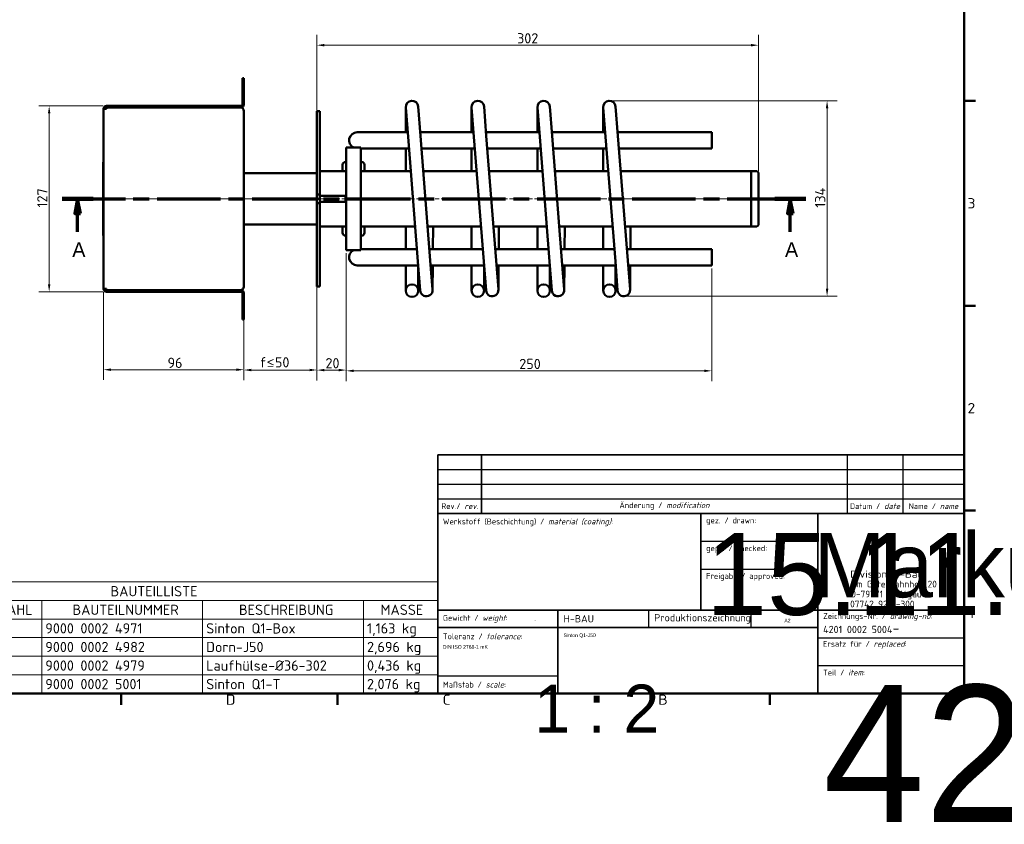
# Model space of a CAD drawing. Header units: millimetres. Extents: x 17 to 1979, y -74 to 835.
# Tile 6 of 8: x 527 to 1200, y -74 to 475. Entities that reach past the tile are written whole.
import ezdxf
from ezdxf.enums import TextEntityAlignment as Align

# ---------------------------------------------------------------- set-up
doc = ezdxf.new("R2018")
doc.units = ezdxf.units.MM
doc.header["$LTSCALE"] = 2
doc.linetypes.add('CHAIN', pattern=[0.3543, 0.2362, -0.0295, 0.0591, -0.0295])
for name, color, linetype, lineweight in [('Bemaßung', 7, 'Continuous', 15), ('Mittellinie', 7, 'Continuous', 20), ('Rahmen', 7, 'Continuous', 50), ('Schnittlinie', 7, 'CHAIN', 70), ('Sichtbar', 7, 'Continuous', 50), ('Symbol', 7, 'Continuous', 18), ('Titelblock', 7, 'Continuous', 30)]:
    doc.layers.add(name, color=color, linetype=linetype, lineweight=lineweight)
doc.styles.add('Notiztext (DIN)', font='isocpeur.ttf')
doc.styles.add('PohlCon Text gedehnt 110%', font='isocpeur.ttf', dxfattribs={"width": 1.1})
doc.styles.add('PohlCon Text normal (DIN)', font='isocpeur.ttf')
doc.styles.add('PohlCon Text Überschrift (DIN)', font='txt')
doc.styles.get("Standard").update_dxf_attribs({"font": 'isocpeur.ttf'})
doc.styles.add('Textstil14', font='isocpeur.ttf')
doc.dimstyles.new('POHLCON (DIN)', dxfattribs={"dimscale": 2, "dimtxt": 3.5, "dimasz": 2.55, "dimexe": 3.5, "dimexo": 1.1, "dimgap": 0.6, "dimtad": 1, "dimrnd": 1e-08, "dimtxsty": 'PohlCon Text normal (DIN)', "dimcen": 0.09, "dimdle": 10, "dimclrd": 256, "dimclre": 256, "dimclrt": 256, "dimadec": 1, "dimazin": 2, "dimtfac": 0.771429, "dimtmove": 0, "dimatfit": 3, "dimfxl": 1, "dimtolj": 1, "dimlwd": -1, "dimlwe": -1, "dimarcsym": 0})

# ---------------------------------------------------------------- blocks, each defined once
blk = doc.blocks.new('Ränder Vorgaberahmen')
at = {"layer": 'Rahmen'}
for p, q in [((586.5, 210), (590.4, 210)), ((586.5, 140), (590.4, 140)), ((586.5, 70), (590.4, 70)), ((298.25, 7.5), (298.25, 3.6)), ((372.19, 7.5), (372.19, 3.6)), ((446.12, 7.5), (446.12, 3.6)), ((520.06, 7.5), (520.06, 3.6))]:
    blk.add_line(p, q, dxfattribs=at)
at = {"layer": 'Rahmen', "flags": 128}
blk.add_lwpolyline([(12.5, 7.5), (12.5, 412.5), (586.5, 412.5), (586.5, 7.5), (12.5, 7.5)], dxfattribs=at)
at = {"layer": 'Symbol', "char_height": 3.5, "attachment_point": 7, "style": 'PohlCon Text gedehnt 110%'}
for s, insert in [('3', (587.63, 173.25)), ('2', (587.63, 103.25)), ('1', (588.02, 33.25)), ('D', (334.01, 3.6)), ('C', (408.14, 3.6)), ('B', (481.89, 3.6)), ('A', (555.63, 3.6))]:
    blk.add_mtext(s, dxfattribs=dict(at, insert=insert))
blk = doc.blocks.new('Schriftfelder Schriftkopf PohlCon Fertigung_01')
at = {"layer": 'Titelblock', "lineweight": 35}
for p, q in [((98.36, 159.41), (98.36, 179.41)), ((98.36, 179.41), (278.36, 179.41)), ((113.36, 179.41), (113.36, 159.41)), ((278.36, 159.41), (98.36, 159.41)), ((98.36, 159.41), (98.36, 97.91)), ((188.36, 159.41), (188.36, 126.41)), ((228.36, 97.91), (228.36, 159.41)), ((278.36, 97.91), (278.36, 159.41)), ((98.36, 126.41), (278.36, 126.41)), ((139.36, 126.41), (139.36, 97.91)), ((228.36, 120.41), (98.36, 120.41)), ((98.36, 97.91), (278.36, 97.91))]:
    blk.add_line(p, q, dxfattribs=at)
at = {"layer": 'Titelblock', "lineweight": 25}
for p, q in [((238.36, 179.41), (238.36, 159.41)), ((257.36, 179.41), (257.36, 159.41)), ((98.36, 174.41), (278.36, 174.41)), ((98.36, 169.41), (278.36, 169.41)), ((98.36, 164.41), (278.36, 164.41)), ((188.36, 149.91), (228.36, 149.91)), ((188.36, 140.41), (228.36, 140.41)), ((170.36, 126.41), (170.36, 120.41)), ((205.36, 126.41), (205.36, 120.41)), ((228.36, 116.91), (278.36, 116.91)), ((228.36, 107.41), (278.36, 107.41)), ((98.36, 103.91), (139.36, 103.91))]:
    blk.add_line(p, q, dxfattribs=at)
at = {"layer": 'Titelblock'}
blk.add_line((278.36, 179.41), (278.36, 159.41), dxfattribs=at)
at = {"layer": 'Titelblock', "style": 'Textstil14'}
for s, p in [('gez. / drawn:', (190.11, 157.03)), ('gepr. / checked:', (190.13, 147.53)), ('Freigabe / approved:', (190.11, 138.03))]:
    blk.add_text(s, height=2, dxfattribs=at).set_placement(p, align=Align.MIDDLE_LEFT)
at = {"layer": 'Titelblock', "style": 'PohlCon Text normal (DIN)'}
for s, insert, char_height, attachment_point in [('\\fISOCPEUR|b0|i0;\\H2.0000;Rev./ \\fISOCPEUR|b0|i1;\\H2.0000;rev.', (105.86, 161.91), 2, 5), ('\\fISOCPEUR|b0|i0;\\H2.0000;Änderung / \\fISOCPEUR|b0|i1;\\H2.0000;modification', (175.86, 161.91), 2, 5), ('\\fISOCPEUR|b0|i0;\\H2.0000;Datum / \\fISOCPEUR|b0|i1;\\H2.0000;date', (247.86, 161.91), 2, 5), ('\\fISOCPEUR|b0|i0;\\H2.0000;Name / \\fISOCPEUR|b0|i1;\\H2.0000;name', (267.86, 161.91), 2, 5), ('\\fISOCPEUR|b0|i0;\\H2.0000;Werkstoff (Beschichtung) / \\fISOCPEUR|b0|i1;\\H2.0000;material (coating)\\fISOCPEUR|b0|i0;\\H2.0000;:', (100.11, 157.66), 2, 1), ('\\fISOCPEUR|b0|i0;\\H2.0000;Gewicht / \\fISOCPEUR|b0|i1;\\H2.0000;weight\\fISOCPEUR|b0|i0;\\H2.0000;:', (100.11, 123.41), 2, 4), ('\\fISOCPEUR|b0|i0;\\H2.5000;H-BAU', (141.36, 123.41), 2.5, 4), ('\\fISOCPEUR|b0|i0;\\H2.5000;Produktionszeichnung', (172.36, 123.41), 2.5, 4), ('\\fISOCPEUR|b0|i0;\\H2.0000;Zeichnungs-Nr. / \\fISOCPEUR|b0|i1;\\H2.0000;drawing-no\\fISOCPEUR|b0|i0;\\H2.0000;:', (230.11, 124.03), 2, 4), ('\\fISOCPEUR|b0|i0;\\H2.0000;Toleranz / \\fISOCPEUR|b0|i1;\\H2.0000;tolerance\\fISOCPEUR|b0|i0;\\H2.0000;:', (100.11, 118.41), 2, 1), ('\\fISOCPEUR|b0|i0;\\H2.0000;Ersatz für / \\fISOCPEUR|b0|i1;\\H2.0000;replaced\\fISOCPEUR|b0|i0;\\H2.0000;:', (230.11, 114.53), 2, 4), ('\\fISOCPEUR|b0|i0;\\H2.0000;Teil / \\fISOCPEUR|b0|i1;\\H2.0000;item\\fISOCPEUR|b0|i0;\\H2.0000;:', (230.11, 105.03), 2, 4), ('\\fISOCPEUR|b0|i0;\\H2.0000;Maßstab / \\fISOCPEUR|b0|i1;\\H2.0000;scale\\fISOCPEUR|b0|i0;\\H2.0000;:', (100.11, 100.91), 2, 4)]:
    blk.add_mtext(s, dxfattribs=dict(at, insert=insert, char_height=char_height, attachment_point=attachment_point))
at = {"layer": 'Titelblock', "attachment_point": 1, "style": 'PohlCon Text normal (DIN)'}
for s, insert, char_height, line_spacing_factor in [('\\fISOCPEUR|b0|i0;\\W1.10;\\H2.5000;Division H-Bau', (239.36, 139.91), 2.5, 0.3), ('\\fISOCPEUR|b0|i0;\\H2.3000;Am Güterbahnhof 20\\P\\fISOCPEUR|b0|i0;\\H2.3000;D-79771 Klettgau\\P\\fISOCPEUR|b0|i0;\\H2.3000;07742 9215-300', (239.36, 136.41), 2.3, 0.886957)]:
    blk.add_mtext(s, dxfattribs=dict(at, insert=insert, char_height=char_height, line_spacing_factor=line_spacing_factor))
at = {"layer": 'Titelblock', "insert": (230.11, 120.26), "char_height": 3.5, "width": 46.75, "attachment_point": 4, "style": 'PohlCon Text normal (DIN)'}
blk.add_mtext('\\fISOCPEUR|b0|i0;\\H2.5000;4201 0002 5004\\fISOCPEUR|b0|i0;\\H3.5000;-', dxfattribs=at)
at = {"layer": 'Titelblock', "lineweight": 30, "flags": 1}
blk.add_attdef('DATEINAME_UND_PFAD', text='', height=2, rotation=90, dxfattribs=at).set_placement((281.06, 98.86), align=Align.TOP_LEFT)
at = {"layer": 'Titelblock', "lineweight": 30, "flags": 104}
for tag, height, p in [('<Rev_3>', 2, (105.86, 176.91)), ('<Änderungsdatum_3>', 2, (247.86, 176.91)), ('<Änderung_3_Name>', 2, (267.86, 176.91)), ('<Rev_2>', 2, (105.86, 171.91)), ('<Änderungsdatum_2>', 2, (247.86, 171.91)), ('<Änderung_2_Name>', 2, (267.86, 171.91)), ('<Rev_1>', 2, (105.86, 166.91)), ('<Änderungsdatum_1>', 2, (247.86, 166.91)), ('<Änderung_1_Name>', 2, (267.86, 166.91)), ('MASSE\\P3;', 2, (131.36, 123.49)), ('Blattgröße', 2.5, (216.86, 123.41)), ('Anfänglicher_Ansichtsmaßstab', 2.5, (131.36, 100.91))]:
    blk.add_attdef(tag, text='', height=height, dxfattribs=at).set_placement(p, align=Align.MIDDLE_CENTER)
for tag, height, p in [('<Änderung_3>', 2, (115.11, 176.91)), ('<Änderung_2>', 2, (115.11, 171.91)), ('<Änderung_1>', 2, (115.11, 166.91)), ('ERSTELLUNGSDATUM', 2, (190.11, 152.76)), ('KONTROLLDATUM', 2, (190.11, 143.26)), ('GENEHM.DAT._KONSTR.', 2, (190.11, 133.76)), ('Ersatz_für', 2, (230.11, 110.26)), ('<Teil/Item>', 2.5, (230.11, 100.76))]:
    blk.add_attdef(tag, text='', height=height, dxfattribs=at).set_placement(p, align=Align.MIDDLE_LEFT)
for tag, height, p in [('MATERIAL', 2, (100.4, 153.11)), ('<Material_2_eingeben>', 2.2, (100.4, 149.01)), ('<Material_3_eingeben>', 2.2, (100.4, 144.91)), ('<Material_4_eingeben>', 2.2, (100.4, 139.91)), ('<Material_5_eingeben>', 2.2, (100.4, 135.61)), ('<Material_6_eingeben>', 2.2, (100.4, 131.31)), ('TITEL', 2.5, (141.36, 118.41)), ('<Toleranz_1>', 2, (100.11, 114.41)), ('<Titel_2_eingeben>', 2.5, (141.36, 114.41)), ('<Toleranz_2>', 2, (100.11, 110.91)), ('<Titel_3_eingeben>', 2.5, (141.36, 110.41)), ('<Toleranz_3>', 2, (100.11, 107.41)), ('<Titel_Englisch>', 2.25, (141.36, 106.11)), ('<Titel_2_Englisch>', 2.25, (141.36, 102.11))]:
    blk.add_attdef(tag, text='', height=height, dxfattribs=at).set_placement(p, align=Align.TOP_LEFT)
for tag, p in [('AUTOR', (226.86, 152.76)), ('KONTROLLIERT_VON', (226.86, 143.26)), ('KONSTR._GEN._VON', (226.86, 133.76))]:
    blk.add_attdef(tag, text='', height=2, dxfattribs=at).set_placement(p, align=Align.MIDDLE_RIGHT)
blk = doc.blocks.new('2DTransSchnitt0')
at = {"layer": 'Schnittlinie', "linetype": 'CHAIN', "ltscale": 45.85603}
blk.add_line((278.02, 176.51), (532.37, 176.51), dxfattribs=at)
at = {"layer": 'Schnittlinie', "linetype": 'Continuous', "lineweight": 140}
for p, q in [((278.02, 176.51), (288.66, 176.51)), ((521.72, 176.51), (532.37, 176.51))]:
    blk.add_line(p, q, dxfattribs=at)
at = {"layer": 'Schnittlinie', "linetype": 'Continuous'}
for p, q in [((283.34, 176.51), (282.34, 171.51)), ((283.34, 171.51), (283.34, 176.51)), ((284.34, 171.51), (283.34, 176.51)), ((527.04, 176.51), (526.04, 171.51)), ((527.04, 171.51), (527.04, 176.51)), ((528.04, 171.51), (527.04, 176.51)), ((282.34, 171.51), (284.34, 171.51)), ((283.34, 165.19), (283.34, 171.51)), ((526.04, 171.51), (528.04, 171.51)), ((527.04, 165.19), (527.04, 171.51))]:
    blk.add_line(p, q, dxfattribs=at)
at = {"layer": 'Schnittlinie', "linetype": 'Continuous', "flags": 128}
for points in [[(284.34, 171.51), (283.34, 176.51), (282.34, 171.51), (284.34, 171.51)], [(528.04, 171.51), (527.04, 176.51), (526.04, 171.51), (528.04, 171.51)]]:
    blk.add_lwpolyline(points, dxfattribs=at)
at = {"layer": 'Schnittlinie'}
for points in [[(284.34, 171.51), (283.34, 176.51), (282.34, 171.51), (284.34, 171.51)], [(528.04, 171.51), (527.04, 176.51), (526.04, 171.51), (528.04, 171.51)]]:
    blk.add_solid(points, dxfattribs=at)
at = {"layer": 'Schnittlinie', "char_height": 5, "attachment_point": 7, "style": 'PohlCon Text Überschrift (DIN)'}
for insert in [(281.54, 156.69), (525.24, 156.69)]:
    blk.add_mtext('A', dxfattribs=dict(at, insert=insert))
blk = doc.blocks.new('*D9')
at = {"layer": 'Bemaßung', "transparency": 16777216}
for p, q in [((730.38, 292.83), (730.38, 229.03)), ((680.38, 270.83), (680.38, 229.03)), ((685.48, 236.03), (725.28, 236.03))]:
    blk.add_line(p, q, dxfattribs=at)
for points in [[(685.48, 236.88), (685.48, 235.18), (680.38, 236.03)], [(725.28, 236.88), (725.28, 235.18), (730.38, 236.03)]]:
    blk.add_solid(points, dxfattribs=at)
at = {"layer": 'Defpoints', "color": 0, "transparency": 16777216}
for p in [(730.38, 295.03), (680.38, 273.03), (730.38, 236.03)]:
    blk.add_point(p, dxfattribs=at)
at = {"layer": 'Bemaßung', "transparency": 16777216, "insert": (691.31, 244.79), "char_height": 7, "attachment_point": 1, "style": 'PohlCon Text normal (DIN)'}
blk.add_mtext('\\A1;\\fISOCPEUR|b0|i0;f\\fCambria Math|b0|i0;≤\\fISOCPEUR|b0|i0;50', dxfattribs=at)
blk = doc.blocks.new('*D10')
at = {"layer": 'Bemaßung', "transparency": 16777216}
for p, q in [((750.38, 315.83), (750.38, 228.97)), ((730.38, 292.83), (730.38, 228.97)), ((735.48, 235.97), (745.28, 235.97))]:
    blk.add_line(p, q, dxfattribs=at)
for points in [[(735.48, 236.82), (735.48, 235.12), (730.38, 235.97)], [(745.28, 236.82), (745.28, 235.12), (750.38, 235.97)]]:
    blk.add_solid(points, dxfattribs=at)
at = {"layer": 'Defpoints', "color": 0, "transparency": 16777216}
for p in [(750.38, 318.03), (730.38, 295.03), (750.38, 235.97)]:
    blk.add_point(p, dxfattribs=at)
at = {"layer": 'Bemaßung', "transparency": 16777216, "insert": (736.18, 244.17), "char_height": 7, "attachment_point": 1, "style": 'PohlCon Text normal (DIN)'}
blk.add_mtext('\\A1;20', dxfattribs=at)
blk = doc.blocks.new('*D11')
at = {"layer": 'Bemaßung', "transparency": 16777216}
for p, q in [((750.38, 315.83), (750.38, 228.47)), ((1000.38, 305.33), (1000.38, 228.47)), ((755.48, 235.47), (995.28, 235.47))]:
    blk.add_line(p, q, dxfattribs=at)
for points in [[(755.48, 236.32), (755.48, 234.62), (750.38, 235.47)], [(995.28, 236.32), (995.28, 234.62), (1000.38, 235.47)]]:
    blk.add_solid(points, dxfattribs=at)
at = {"layer": 'Defpoints', "color": 0, "transparency": 16777216}
for p in [(750.38, 318.03), (1000.38, 307.53), (1000.38, 235.47)]:
    blk.add_point(p, dxfattribs=at)
at = {"layer": 'Bemaßung', "transparency": 16777216, "insert": (868.73, 243.67), "char_height": 7, "attachment_point": 1, "style": 'PohlCon Text normal (DIN)'}
blk.add_mtext('\\A1;250', dxfattribs=at)
blk = doc.blocks.new('*D12')
at = {"layer": 'Bemaßung', "transparency": 16777216}
for p, q in [((730.38, 413.23), (730.38, 465.03)), ((1032.38, 372.23), (1032.38, 465.03)), ((735.48, 458.03), (1027.28, 458.03))]:
    blk.add_line(p, q, dxfattribs=at)
for points in [[(735.48, 458.88), (735.48, 457.18), (730.38, 458.03)], [(1027.28, 458.88), (1027.28, 457.18), (1032.38, 458.03)]]:
    blk.add_solid(points, dxfattribs=at)
at = {"layer": 'Defpoints', "color": 0, "transparency": 16777216}
for p in [(1032.38, 458.03), (730.38, 411.03), (1032.38, 370.03)]:
    blk.add_point(p, dxfattribs=at)
at = {"layer": 'Bemaßung', "transparency": 16777216, "insert": (867.23, 466.23), "char_height": 7, "attachment_point": 1, "style": 'PohlCon Text normal (DIN)'}
blk.add_mtext('\\A1;302', dxfattribs=at)
blk = doc.blocks.new('*D13')
at = {"layer": 'Bemaßung', "transparency": 16777216}
for p, q in [((584.38, 289.33), (584.38, 229.23)), ((680.38, 270.83), (680.38, 229.23)), ((675.28, 236.23), (589.48, 236.23))]:
    blk.add_line(p, q, dxfattribs=at)
for points in [[(589.48, 237.08), (589.48, 235.38), (584.38, 236.23)], [(675.28, 237.08), (675.28, 235.38), (680.38, 236.23)]]:
    blk.add_solid(points, dxfattribs=at)
at = {"layer": 'Defpoints', "color": 0, "transparency": 16777216}
for p in [(584.38, 291.53), (680.38, 273.03), (584.38, 236.23)]:
    blk.add_point(p, dxfattribs=at)
at = {"layer": 'Bemaßung', "transparency": 16777216, "insert": (628.18, 244.43), "char_height": 7, "attachment_point": 1, "style": 'PohlCon Text normal (DIN)'}
blk.add_mtext('\\A1;96', dxfattribs=at)
blk = doc.blocks.new('*D18')
at = {"layer": 'Bemaßung', "transparency": 16777216}
for p, q in [((932.58, 420.03), (1086.22, 420.03)), ((1079.22, 291.52), (1079.22, 414.93)), ((942.42, 286.42), (1086.22, 286.42))]:
    blk.add_line(p, q, dxfattribs=at)
for points in [[(1078.37, 414.93), (1080.07, 414.93), (1079.22, 420.03)], [(1078.37, 291.52), (1080.07, 291.52), (1079.22, 286.42)]]:
    blk.add_solid(points, dxfattribs=at)
at = {"layer": 'Defpoints', "color": 0, "transparency": 16777216}
for p in [(930.38, 420.03), (1079.22, 420.03), (940.22, 286.42)]:
    blk.add_point(p, dxfattribs=at)
at = {"layer": 'Bemaßung', "transparency": 16777216, "insert": (1071.02, 346.92), "char_height": 7, "attachment_point": 1, "rotation": 90, "style": 'PohlCon Text normal (DIN)'}
blk.add_mtext('\\A1;134', dxfattribs=at)
blk = doc.blocks.new('*D25')
at = {"layer": 'Bemaßung', "transparency": 16777216}
for p, q in [((584.18, 416.53), (540.24, 416.53)), ((547.24, 294.63), (547.24, 411.43)), ((584.18, 289.53), (540.24, 289.53))]:
    blk.add_line(p, q, dxfattribs=at)
for points in [[(546.39, 411.43), (548.09, 411.43), (547.24, 416.53)], [(546.39, 294.63), (548.09, 294.63), (547.24, 289.53)]]:
    blk.add_solid(points, dxfattribs=at)
at = {"layer": 'Defpoints', "color": 0, "transparency": 16777216}
for p in [(547.24, 416.53), (586.38, 416.53), (586.38, 289.53)]:
    blk.add_point(p, dxfattribs=at)
at = {"layer": 'Bemaßung', "transparency": 16777216, "insert": (539.04, 347.08), "char_height": 7, "attachment_point": 1, "rotation": 90, "style": 'PohlCon Text normal (DIN)'}
blk.add_mtext('\\A1;127', dxfattribs=at)
blk = doc.blocks.new('BAUTEILLISTE')
at = {"layer": 'Symbol'}
for p, q in [((406.5, 45.59), (211.1, 45.59)), ((211.1, 45.59), (211.1, 39.24)), ((406.5, 45.59), (406.5, 39.24)), ((406.5, 39.24), (211.1, 39.24)), ((211.1, 39.24), (211.1, 32.89)), ((246.1, 39.24), (246.1, 32.89)), ((271.1, 39.24), (271.1, 32.89)), ((326.1, 39.24), (326.1, 32.89)), ((381.1, 39.24), (381.1, 32.89)), ((406.5, 39.24), (406.5, 32.89)), ((406.5, 32.89), (211.1, 32.89)), ((211.1, 32.89), (211.1, 7.5)), ((246.1, 32.89), (246.1, 7.5)), ((271.1, 32.89), (271.1, 7.5)), ((326.1, 32.89), (326.1, 7.5)), ((381.1, 32.89), (381.1, 7.5)), ((406.5, 32.89), (406.5, 7.5)), ((406.5, 26.55), (211.1, 26.55)), ((406.5, 20.2), (211.1, 20.2)), ((406.5, 13.85), (211.1, 13.85)), ((406.5, 7.5), (211.1, 7.5))]:
    blk.add_line(p, q, dxfattribs=at)
at = {"layer": 'Symbol', "char_height": 3.5, "attachment_point": 7, "style": 'Notiztext (DIN)'}
for s, insert in [('BAUTEILLISTE', (294.59, 40.67)), ('OBJEKT', (221.03, 34.32)), ('ANZAHL', (250.33, 34.32)), ('BAUTEILNUMMER', (281.59, 34.32)), ('BESCHREIBUNG', (338.51, 34.32)), ('MASSE', (386.93, 34.32)), ('1', (228.02, 27.97)), ('1', (258.02, 27.97)), ('9000 0002 4971', (272.3, 27.97)), ('Sinton Q1-Box', (327.3, 27.97)), ('1,163 kg', (382.3, 26.92)), ('2', (227.68, 21.62)), ('1', (258.02, 21.62)), ('9000 0002 4982', (272.3, 21.62)), ('Dorn-J50', (327.3, 21.62)), ('2,696 kg', (382.3, 20.57)), ('Laufhülse-Ø36-302', (327.3, 15.27)), ('3', (227.68, 15.27)), ('1', (258.02, 15.27)), ('9000 0002 4979', (272.3, 15.27)), ('0,436 kg', (382.3, 14.22)), ('4', (227.5, 8.92)), ('1', (258.02, 8.92)), ('9000 0002 5001', (272.3, 8.92)), ('Sinton Q1-T', (327.3, 8.92)), ('2,076 kg', (382.3, 7.88))]:
    blk.add_mtext(s, dxfattribs=dict(at, insert=insert))

msp = doc.modelspace()

# ---------------------------------------------------------------- linework, layer by layer
at = {"layer": 'Mittellinie', "linetype": 'CHAIN', "ltscale": 23.990969}
msp.add_line((1030.713, 353.029), (581.378, 353.029), dxfattribs=at)
at = {"layer": 'Sichtbar'}
for p, q in [((680.378, 435.529), (679.378, 435.529)), ((679.378, 433.029), (679.378, 435.529)), ((679.378, 417.529), (679.378, 433.029)), ((680.378, 435.529), (680.378, 433.029)), ((680.378, 417.529), (680.378, 433.029)), ((584.378, 414.529), (586.378, 414.529)), ((584.378, 291.529), (584.378, 414.529)), ((678.378, 416.529), (586.378, 416.529)), ((586.378, 415.529), (677.878, 415.529)), ((586.378, 415.529), (586.378, 414.529)), ((678.378, 415.529), (677.878, 415.529)), ((679.378, 415.529), (678.378, 415.529)), ((679.378, 415.529), (679.378, 415.029)), ((680.378, 413.029), (680.378, 293.029)), ((732.378, 413.029), (730.378, 413.029)), ((730.378, 411.029), (730.378, 413.029)), ((730.378, 411.029), (730.378, 356.029)), ((732.378, 413.029), (732.378, 411.029)), ((732.378, 411.029), (732.378, 356.029)), ((791.128, 415.779), (791.128, 398.529)), ((791.141, 415.446), (792.71, 395.507)), ((801.184, 396.174), (799.615, 416.113)), ((836.128, 415.779), (836.128, 398.529)), ((836.141, 415.446), (837.71, 395.507)), ((846.184, 396.174), (844.615, 416.113)), ((881.128, 415.779), (881.128, 398.529)), ((881.141, 415.446), (882.71, 395.507)), ((891.184, 396.174), (889.615, 416.113)), ((926.128, 415.779), (926.128, 398.529)), ((926.141, 415.446), (927.71, 395.507)), ((936.184, 396.174), (934.615, 416.113)), ((730.378, 403.029), (730.308, 403.029)), ((730.308, 303.029), (730.308, 403.029)), ((782.878, 398.529), (757.878, 398.529)), ((792.472, 398.529), (782.878, 398.529)), ((837.472, 398.529), (800.998, 398.529)), ((882.472, 398.529), (845.998, 398.529)), ((927.472, 398.529), (890.998, 398.529)), ((1000.378, 398.529), (935.998, 398.529)), ((1000.378, 398.529), (1000.378, 387.529)), ((799.418, 310.271), (792.71, 395.507)), ((807.892, 310.938), (801.184, 396.174)), ((844.418, 310.271), (837.71, 395.507)), ((852.892, 310.938), (846.184, 396.174)), ((889.418, 310.271), (882.71, 395.507)), ((897.892, 310.938), (891.184, 396.174)), ((934.418, 310.271), (927.71, 395.507)), ((942.892, 310.938), (936.184, 396.174)), ((750.378, 318.029), (750.378, 388.029)), ((750.378, 388.029), (760.378, 388.029)), ((760.378, 388.029), (760.378, 318.029)), ((760.378, 387.529), (782.878, 387.529)), ((793.338, 387.529), (782.878, 387.529)), ((791.128, 387.529), (791.128, 372.029)), ((838.338, 387.529), (801.864, 387.529)), ((836.128, 387.529), (836.128, 372.029)), ((883.338, 387.529), (846.864, 387.529)), ((881.128, 387.529), (881.128, 372.029)), ((928.338, 387.529), (891.864, 387.529)), ((926.128, 387.529), (926.128, 372.029)), ((1000.378, 387.529), (936.864, 387.529)), ((584.378, 378.029), (584.278, 378.029)), ((584.278, 328.029), (584.278, 378.029)), ((750.078, 378.279), (749.878, 378.279)), ((760.878, 378.279), (760.678, 378.279)), ((680.378, 370.629), (730.308, 370.629)), ((750.378, 372.029), (732.378, 372.029)), ((747.878, 376.279), (747.878, 372.029)), ((750.378, 373.279), (750.078, 373.279)), ((760.678, 373.279), (760.378, 373.279)), ((794.558, 372.029), (760.378, 372.029)), ((762.878, 372.029), (762.878, 376.279)), ((839.558, 372.029), (803.084, 372.029)), ((884.558, 372.029), (848.084, 372.029)), ((929.558, 372.029), (893.084, 372.029)), ((1027.378, 372.029), (938.084, 372.029)), ((1027.378, 334.029), (1027.378, 372.029)), ((1027.378, 334.029), (1027.378, 372.029)), ((1027.378, 372.029), (1030.378, 372.029)), ((1032.378, 370.029), (1032.378, 336.029)), ((730.378, 353.029), (730.378, 356.029)), ((730.378, 356.029), (732.378, 356.029)), ((732.378, 353.029), (730.378, 353.029)), ((730.378, 350.029), (730.378, 353.029)), ((732.378, 356.029), (732.378, 353.029)), ((732.378, 355.029), (749.842, 355.029)), ((732.378, 353.029), (732.378, 350.029)), ((732.378, 351.029), (749.842, 351.029)), ((749.842, 355.029), (749.842, 351.029)), ((732.378, 350.029), (730.378, 350.029)), ((730.378, 350.029), (730.378, 295.029)), ((732.378, 350.029), (732.378, 295.029)), ((680.378, 335.429), (730.308, 335.429)), ((750.378, 334.029), (732.378, 334.029)), ((747.878, 334.029), (747.878, 329.779)), ((750.378, 332.779), (750.078, 332.779)), ((797.548, 334.029), (760.378, 334.029)), ((760.678, 332.779), (760.378, 332.779)), ((762.878, 329.779), (762.878, 334.029)), ((791.128, 334.029), (791.128, 318.529)), ((842.548, 334.029), (806.075, 334.029)), ((809.853, 334.029), (809.718, 318.529)), ((836.128, 334.029), (836.128, 318.529)), ((887.548, 334.029), (851.075, 334.029)), ((854.853, 334.029), (854.718, 318.529)), ((881.128, 334.029), (881.128, 318.529)), ((932.548, 334.029), (896.075, 334.029)), ((899.853, 334.029), (899.718, 318.529)), ((926.128, 334.029), (926.128, 318.529)), ((1027.378, 334.029), (941.075, 334.029)), ((944.853, 334.029), (944.718, 318.529)), ((1027.378, 334.029), (1030.378, 334.029)), ((584.378, 328.029), (584.278, 328.029)), ((749.878, 327.779), (750.078, 327.779)), ((760.678, 327.779), (760.878, 327.779)), ((750.378, 318.029), (760.378, 318.029)), ((782.878, 318.529), (760.378, 318.529)), ((798.768, 318.529), (782.878, 318.529)), ((843.768, 318.529), (807.295, 318.529)), ((888.768, 318.529), (852.295, 318.529)), ((933.768, 318.529), (897.295, 318.529)), ((1000.378, 318.529), (942.295, 318.529)), ((1000.378, 318.529), (1000.378, 307.529)), ((799.418, 310.271), (800.987, 290.333)), ((809.461, 290.999), (807.892, 310.938)), ((844.418, 310.271), (845.987, 290.333)), ((854.461, 290.999), (852.892, 310.938)), ((889.418, 310.271), (890.987, 290.333)), ((899.461, 290.999), (897.892, 310.938)), ((934.418, 310.271), (935.987, 290.333)), ((944.461, 290.999), (942.892, 310.938)), ((730.378, 303.029), (730.308, 303.029)), ((757.878, 307.529), (782.878, 307.529)), ((799.634, 307.529), (782.878, 307.529)), ((791.128, 307.529), (791.128, 290.279)), ((799.628, 290.279), (799.628, 307.529)), ((844.634, 307.529), (808.16, 307.529)), ((809.474, 290.629), (809.622, 307.529)), ((836.128, 307.529), (836.128, 290.279)), ((844.628, 290.279), (844.628, 307.529)), ((889.634, 307.529), (853.16, 307.529)), ((854.474, 290.629), (854.622, 307.529)), ((881.128, 307.529), (881.128, 290.279)), ((889.628, 290.279), (889.628, 307.529)), ((934.634, 307.529), (898.16, 307.529)), ((899.474, 290.629), (899.622, 307.529)), ((926.128, 307.529), (926.128, 290.279)), ((934.628, 290.279), (934.628, 307.529)), ((1000.378, 307.529), (943.16, 307.529)), ((944.474, 290.629), (944.622, 307.529)), ((586.378, 291.529), (584.378, 291.529)), ((586.378, 291.529), (586.378, 290.529)), ((677.878, 290.529), (586.378, 290.529)), ((678.378, 290.529), (677.878, 290.529)), ((678.378, 290.529), (679.378, 290.529)), ((679.378, 291.029), (679.378, 290.529)), ((730.378, 293.029), (730.378, 295.029)), ((730.378, 293.029), (732.378, 293.029)), ((732.378, 295.029), (732.378, 293.029)), ((586.378, 289.529), (678.378, 289.529)), ((679.378, 288.529), (679.378, 273.029)), ((680.378, 273.029), (680.378, 288.529)), ((679.378, 270.529), (679.378, 273.029)), ((679.378, 270.529), (680.378, 270.529)), ((680.378, 273.029), (680.378, 270.529))]:
    msp.add_line(p, q, dxfattribs=at)
for centre in [(795.378, 290.279), (840.378, 290.279), (885.378, 290.279), (930.378, 290.279)]:
    msp.add_circle(centre, 4.25, dxfattribs=at)
for centre, radius, start, end in [((678.378, 417.529), 2, 270, 0), ((678.378, 417.529), 1, 270, 0), ((795.378, 415.779), 4.25, 4.5, 184.5), ((840.378, 415.779), 4.25, 4.5, 184.5), ((885.378, 415.779), 4.25, 4.5, 184.5), ((930.378, 415.779), 4.25, 4.5, 184.5), ((586.378, 414.529), 2, 90, 180), ((586.378, 414.529), 1, 90, 180), ((677.878, 413.029), 2.5, 0, 90), ((757.878, 393.029), 5.5, 90, 245.380023), ((749.878, 376.279), 2, 90, 180), ((750.078, 377.979), 0.3, 0, 90), ((760.678, 377.979), 0.3, 90, 180), ((760.878, 376.279), 2, 0, 90), ((1030.378, 370.029), 2, 0, 90), ((746.378, 353.029), 4, 330, 30), ((1030.378, 336.029), 2, 270, 0), ((749.878, 329.779), 2, 180, 270), ((750.078, 328.079), 0.3, 270, 0), ((760.678, 328.079), 0.3, 180, 270), ((760.878, 329.779), 2, 270, 0), ((757.878, 313.029), 5.5, 114.619977, 270), ((586.378, 291.529), 2, 180, 270), ((586.378, 291.529), 1, 180, 270), ((677.878, 293.029), 2.5, 270, 0), ((678.378, 288.529), 2, 0, 90), ((805.224, 290.666), 4.25, 184.5, 4.5), ((850.224, 290.666), 4.25, 184.5, 4.5), ((895.224, 290.666), 4.25, 184.5, 4.5), ((940.224, 290.666), 4.25, 184.5, 4.5), ((678.378, 288.529), 1, 0, 90)]:
    msp.add_arc(centre, radius, start, end, dxfattribs=at)

# ---------------------------------------------------------------- block references
at = {"xscale": 2, "yscale": 2, "zscale": 2}
msp.add_blockref('Ränder Vorgaberahmen', (0, 0), dxfattribs=at)
ref = msp.add_blockref('Schriftfelder Schriftkopf PohlCon Fertigung_01', (616.276, -180.82), dxfattribs=dict(xscale=2, yscale=2, zscale=2))
lines = msp.add_mtext('A2', dxfattribs={"layer": 'Titelblock', "insert": (1050, 66), "char_height": 2.5, "attachment_point": 1})
ref.add_attrib('Blattgröße', '', (1050, 66), dxfattribs={"flags": 104}).embed_mtext(lines)
lines = msp.add_mtext('Sinton Q1-J50', dxfattribs={"layer": 'Titelblock', "insert": (899, 56), "char_height": 2.5, "attachment_point": 1})
ref.add_attrib('TITEL', '', (899, 56), dxfattribs={"flags": 104}).embed_mtext(lines)
lines = msp.add_mtext('15.11.2022', dxfattribs={"layer": 'Titelblock', "insert": (996.5, 124.7), "char_height": 56.0477, "attachment_point": 1})
ref.add_attrib('ERSTELLUNGSDATUM', '', (996.5, 124.7), dxfattribs={"flags": 104}).embed_mtext(lines)
lines = msp.add_mtext('Markus.Niemann', dxfattribs={"layer": 'Titelblock', "insert": (1070, 124.7), "char_height": 44.00887, "attachment_point": 1})
ref.add_attrib('AUTOR', '', (1070, 124.7), dxfattribs={"flags": 104}).embed_mtext(lines)
lines = msp.add_mtext('1 : 2', dxfattribs={"layer": 'Titelblock', "insert": (879, 21), "char_height": 32.8238, "attachment_point": 1})
ref.add_attrib('Anfänglicher_Ansichtsmaßstab', '', (879, 21), dxfattribs={"flags": 104}).embed_mtext(lines)
lines = msp.add_mtext('-', dxfattribs={"layer": 'Titelblock', "insert": (879, 66.168), "char_height": 2.5, "attachment_point": 1})
ref.add_attrib('MASSE\\P3;', '', (879, 66.168), dxfattribs={"flags": 104}).embed_mtext(lines)
lines = msp.add_mtext('4201 0002 5004', dxfattribs={"layer": 'Titelblock', "insert": (1076.5, 20.7), "char_height": 93.5, "attachment_point": 1})
ref.add_attrib('<Teil/Item>', '', (1076.5, 20.7), dxfattribs={"flags": 104}).embed_mtext(lines)
lines = msp.add_mtext('DIN ISO 2768-1 mK', dxfattribs={"layer": 'Titelblock', "insert": (816.5, 48), "char_height": 2.5, "attachment_point": 1})
ref.add_attrib('<Toleranz_1>', '', (816.5, 48), dxfattribs={"flags": 104}).embed_mtext(lines)
at = {"layer": 'Schnittlinie', "xscale": 2, "yscale": 2, "zscale": 2}
msp.add_blockref('2DTransSchnitt0', (0, 0), dxfattribs=at)
at = {"layer": 'Symbol', "xscale": 2, "yscale": 2, "zscale": 2}
msp.add_blockref('BAUTEILLISTE', (0, 0), dxfattribs=at)

# ---------------------------------------------------------------- dimensions: what is measured, and where the dimension line sits
at = {"layer": 'Bemaßung'}
for base, p1, p2, angle, override, picture, middle in [((1032.378, 458.029), (730.378, 411.029), (1032.378, 370.029), 180, {"dimgap": 0.6, "dimdec": 2, "dimtol": 0, "dimlim": 0, "dimtp": 0, "dimtm": 0, "dimtdec": 2, "dimtofl": 0, "dimatfit": 1}, '*D12', (873.878, 458.029)), ((1079.224, 420.029), (940.224, 286.416), (930.378, 420.029), 90, {"dimgap": 0.6, "dimdec": 0, "dimtol": 0, "dimlim": 0, "dimtp": 0, "dimtm": 0, "dimtdec": 2, "dimtofl": 0, "dimatfit": 1}, '*D18', (1079.224, 353.223)), ((547.236, 416.529), (586.378, 289.529), (586.378, 416.529), 270, {"dimgap": 0.6, "dimdec": 2, "dimtol": 0, "dimlim": 0, "dimtp": 0, "dimtm": 0, "dimtdec": 2, "dimtofl": 0, "dimatfit": 1}, '*D25', (547.236, 353.029)), ((750.378, 235.973), (730.378, 295.029), (750.378, 318.029), 180, {"dimgap": 0.6, "dimdec": 2, "dimtol": 0, "dimlim": 0, "dimtp": 0, "dimtm": 0, "dimtdec": 2, "dimtofl": 0, "dimatfit": 1}, '*D10', (740.378, 235.973))]:
    dim = msp.add_linear_dim(base=base, p1=p1, p2=p2, angle=angle, dimstyle='POHLCON (DIN)', override=override, dxfattribs=at)
    dim.commit()
    dim.dimension.update_dxf_attribs({"geometry": picture, "text_midpoint": middle, "dimtype": 160})
for base, p1, p2, picture, middle in [((1000.378, 235.473), (750.378, 318.029), (1000.378, 307.529), '*D11', (875.378, 235.473)), ((584.378, 236.227), (680.378, 273.029), (584.378, 291.529), '*D13', (632.378, 236.227))]:
    dim = msp.add_linear_dim(base=base, p1=p1, p2=p2, dimstyle='POHLCON (DIN)', override={"dimgap": 0.6, "dimdec": 2, "dimtol": 0, "dimlim": 0, "dimtp": 0, "dimtm": 0, "dimtdec": 2, "dimtofl": 0, "dimatfit": 1}, dxfattribs=at)
    dim.commit()
    dim.dimension.update_dxf_attribs({"geometry": picture, "text_midpoint": middle, "dimtype": 160})
dim = msp.add_linear_dim(base=(730.378, 236.029), p1=(680.378, 273.029), p2=(730.378, 295.029), text='\\fISOCPEUR|b0|i0;f\\fCambria Math|b0|i0;≤\\fISOCPEUR|b0|i0;<>', dimstyle='POHLCON (DIN)', override={"dimgap": 0.6, "dimdec": 2, "dimtol": 0, "dimlim": 0, "dimtp": 0, "dimtm": 0, "dimtdec": 2, "dimtofl": 0, "dimatfit": 1}, dxfattribs=at)
dim.commit()
dim.dimension.update_dxf_attribs({"geometry": '*D9', "text_midpoint": (701.5, 236.029), "dimtype": 160})

doc.saveas('drawing.dxf')
